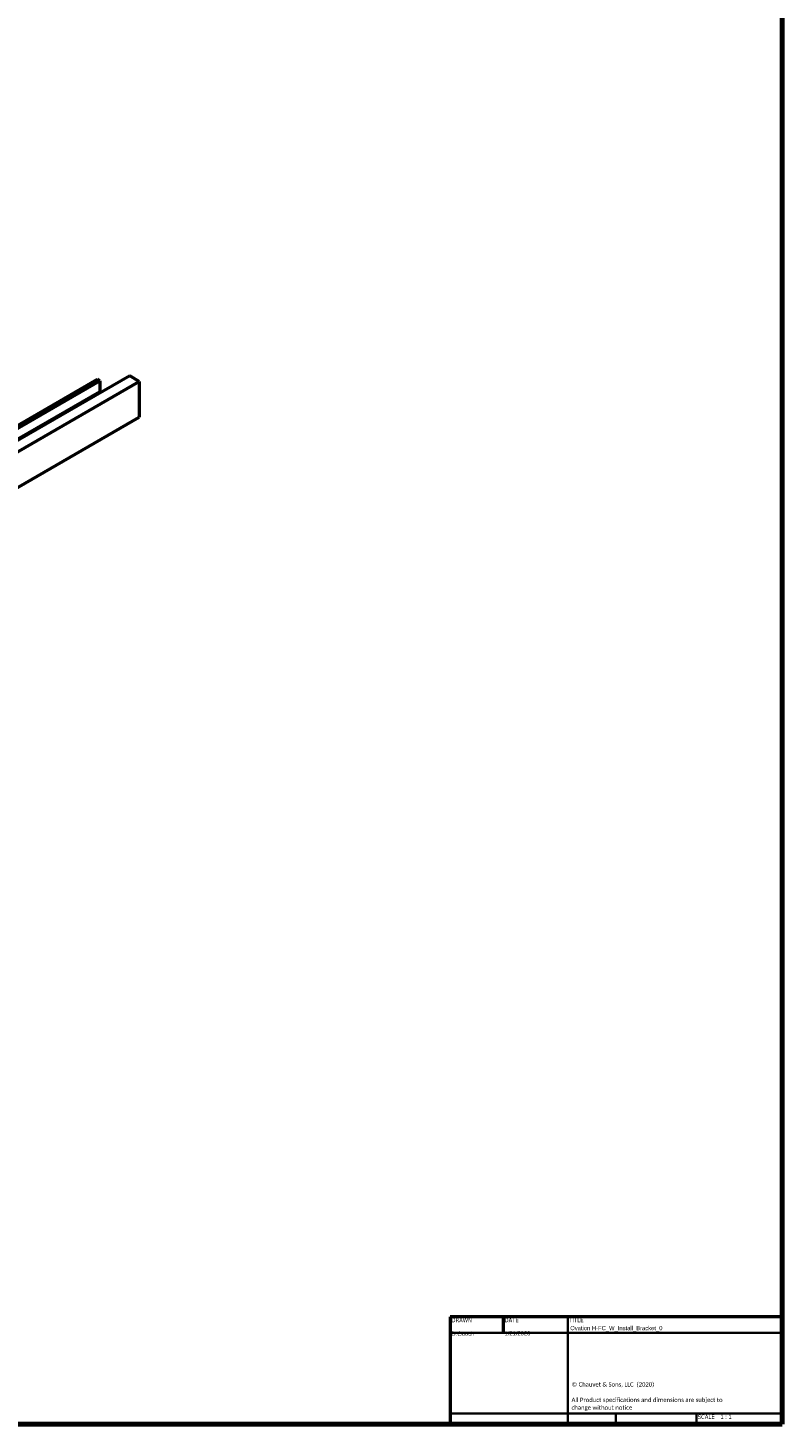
# Model space of a CAD drawing. Header units: millimetres. Extents: x 20 to 2980, y 20 to 2980.
# Tile 3 of 5: x 2533 to 2980, y 20 to 847. Entities that reach past the tile are written whole.
import ezdxf
from ezdxf.enums import TextEntityAlignment as Align

# ---------------------------------------------------------------- set-up
doc = ezdxf.new("R2018")
doc.units = ezdxf.units.MM
for name, color, linetype, lineweight in [('Border (ISO)', 7, 'Continuous', 70), ('Title (ISO)', 7, 'Continuous', 50), ('Visible (ISO)', 7, 'Continuous', 50)]:
    doc.layers.add(name, color=color, linetype=linetype, lineweight=lineweight)
doc.styles.add('Note Text (ISO)', font='tahoma.ttf')
doc.styles.add('Text Style38', font='tahoma.ttf')

# ---------------------------------------------------------------- blocks, each defined once
blk = doc.blocks.new('Borders Chauvet')
at = {"layer": 'Border (ISO)'}
for p, q in [((2980, 2980), (2980, 20)), ((2980, 20), (20, 20))]:
    blk.add_line(p, q, dxfattribs=at)
blk = doc.blocks.new('Title Blocks Chauvet')
at = {"layer": 'Title (ISO)'}
for p, q in [((414.9, 145.76), (218.05, 145.76)), ((218.05, 145.76), (218.05, 82.13)), ((249.51, 145.76), (249.51, 136.23)), ((414.9, 82.13), (414.9, 145.76)), ((218.05, 82.13), (414.9, 82.13))]:
    blk.add_line(p, q, dxfattribs=at)
at = {"layer": 'Title (ISO)', "lineweight": 35}
for p, q in [((287.9, 82.13), (287.9, 145.76)), ((218.05, 136.23), (414.9, 136.23)), ((287.9, 88.48), (218.05, 88.48)), ((414.9, 88.48), (287.9, 88.48)), ((316.35, 88.48), (316.35, 82.13)), ((364.1, 88.48), (364.1, 82.13))]:
    blk.add_line(p, q, dxfattribs=at)
at = {"layer": 'Title (ISO)', "color": 7, "style": 'Text Style38'}
for s, p in [('DRAWN', (218.81, 144.99)), ('DATE', (250.27, 144.99)), ('TITLE', (288.66, 144.99))]:
    blk.add_text(s, height=2.54, dxfattribs=at).set_placement(p, align=Align.TOP_LEFT)
at = {"layer": 'Title (ISO)', "color": 7, "insert": (290.03, 106.9), "char_height": 2.54, "width": 96.4473, "attachment_point": 1, "line_spacing_factor": 1.07956, "style": 'Note Text (ISO)'}
blk.add_mtext('\\fCalibri|b0|i0;\\H2.5400;© Chauvet & Sons, LLC  (2020)\\P\\fCalibri|b0|i0;\\H2.5400;\\P\\fCalibri|b0|i0;\\H2.5400;All Product specifications and dimensions are subject to change without notice \\P', dxfattribs=at)
at = {"layer": 'Title (ISO)', "color": 7, "insert": (364.86, 87.72), "char_height": 2.54, "attachment_point": 1, "style": 'Note Text (ISO)'}
blk.add_mtext('\\fTahoma|b0|i0;\\H2.5400;SCALE', dxfattribs=at)
at = {"layer": 'Title (ISO)', "color": 7, "lineweight": 30, "flags": 104}
for tag, p in [('AUTHOR', (218.81, 136.99)), ('CREATION_DATE', (250.27, 137.16))]:
    blk.add_attdef(tag, text='', height=3.17, dxfattribs=at).set_placement(p, align=Align.BOTTOM_LEFT)
for tag, height, p in [('TITLE', 3.17, (289.27, 140.26)), ('Initial_View_Scale', 2.54, (378.33, 87.72))]:
    blk.add_attdef(tag, text='', height=height, dxfattribs=at).set_placement(p, align=Align.TOP_LEFT)

msp = doc.modelspace()

# ---------------------------------------------------------------- linework, layer by layer
at = {"layer": 'Visible (ISO)'}
for p, q in [((2593.12, 641.15), (2204.21, 416.62)), ((2209.87, 413.35), (2598.78, 637.89)), ((2418.6, 549.37), (2574.03, 639.11)), ((2420.01, 548.56), (2575.44, 638.29)), ((2575.44, 638.29), (2574.03, 639.11)), ((2575.44, 638.29), (2575.44, 631.76)), ((2598.78, 637.89), (2593.12, 641.15)), ((2598.78, 637.89), (2598.78, 616.66)), ((2575.44, 631.76), (2420.01, 542.03)), ((2576.15, 631.35), (2575.44, 631.76)), ((2209.87, 392.12), (2598.78, 616.66))]:
    msp.add_line(p, q, dxfattribs=at)

# ---------------------------------------------------------------- block references
msp.add_blockref('Borders Chauvet', (0, 0))
ref = msp.add_blockref('Title Blocks Chauvet', (2565.1, -62.13))
lines = msp.add_mtext('1/21/2020', dxfattribs={"layer": 'Title (ISO)', "color": 7, "insert": (2815.37, 75.03), "char_height": 2.5, "attachment_point": 1})
ref.add_attrib('CREATION_DATE', '', (2815.37, 75.03), dxfattribs={"flags": 104}).embed_mtext(lines)
lines = msp.add_mtext('D.Gooch', dxfattribs={"layer": 'Title (ISO)', "color": 7, "insert": (2783.91, 74.86), "char_height": 2.5, "attachment_point": 1})
ref.add_attrib('AUTHOR', '', (2783.91, 74.86), dxfattribs={"flags": 104}).embed_mtext(lines)
lines = msp.add_mtext('Ovation H-FC_W_Install_Bracket_0', dxfattribs={"layer": 'Title (ISO)', "color": 7, "insert": (2854.37, 78.13), "char_height": 2.5, "attachment_point": 1})
ref.add_attrib('TITLE', '', (2854.37, 78.13), dxfattribs={"flags": 104}).embed_mtext(lines)
lines = msp.add_mtext('1 : 1', dxfattribs={"layer": 'Title (ISO)', "color": 7, "insert": (2943.43, 25.59), "char_height": 2.5, "attachment_point": 1})
ref.add_attrib('Initial_View_Scale', '', (2943.43, 25.59), dxfattribs={"flags": 104}).embed_mtext(lines)

doc.saveas('drawing.dxf')
